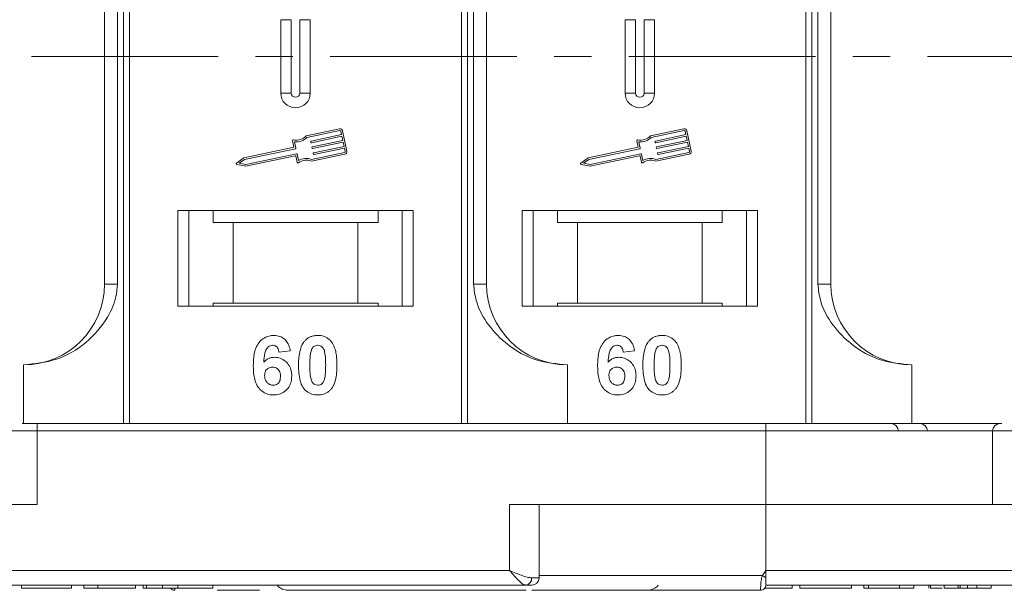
# Model space of a CAD drawing. Header units: millimetres. Extents: x 1678 to 3141, y 466 to 1499.
# Tile 10 of 81: x 2334 to 2401, y 765 to 804. Entities that reach past the tile are written whole.
import ezdxf

# ---------------------------------------------------------------- set-up
doc = ezdxf.new("R2010")
doc.units = ezdxf.units.MM
doc.linetypes.add('CENTERX2', pattern=[20.32, 12.7, -2.54, 2.54, -2.54])

msp = doc.modelspace()

# ---------------------------------------------------------------- linework, layer by layer
at = {"color": 7, "linetype": 'Continuous', "lineweight": 15}
for p, q in [((2340.988, 826.734), (2340.988, 801.734)), ((2341.407, 801.734), (2341.407, 826.734)), ((2363.983, 826.734), (2363.983, 801.734)), ((2364.403, 801.734), (2364.403, 826.734)), ((2387.413, 826.734), (2387.413, 801.734)), ((2387.832, 801.734), (2387.832, 826.734)), ((2339.695, 817.234), (2339.695, 801.734)), ((2340.581, 801.734), (2340.581, 817.234)), ((2364.81, 817.234), (2364.81, 801.734)), ((2365.695, 801.734), (2365.695, 817.234)), ((2388.239, 817.234), (2388.239, 801.734)), ((2389.125, 801.734), (2389.125, 817.234)), ((2351.695, 804.234), (2351.695, 801.734)), ((2351.695, 804.234), (2352.41, 804.234)), ((2352.41, 804.234), (2352.41, 801.734)), ((2352.98, 801.734), (2352.98, 804.234)), ((2353.695, 804.234), (2352.98, 804.234)), ((2353.695, 801.734), (2353.695, 804.234)), ((2375.125, 804.234), (2375.125, 801.734)), ((2375.125, 804.234), (2375.84, 804.234)), ((2375.84, 804.234), (2375.84, 801.734)), ((2376.41, 801.734), (2376.41, 804.234)), ((2377.125, 804.234), (2376.41, 804.234)), ((2377.125, 801.734), (2377.125, 804.234)), ((2339.695, 801.734), (2339.695, 786.234)), ((2340.581, 786.234), (2340.581, 801.734)), ((2340.988, 801.734), (2340.988, 776.734)), ((2341.407, 776.734), (2341.407, 801.734)), ((2351.695, 801.734), (2351.695, 799.234)), ((2352.41, 801.734), (2352.41, 799.234)), ((2352.98, 799.234), (2352.98, 801.734)), ((2353.695, 799.234), (2353.695, 801.734)), ((2363.983, 801.734), (2363.983, 776.734)), ((2364.403, 776.734), (2364.403, 801.734)), ((2364.81, 801.734), (2364.81, 786.234)), ((2365.695, 786.234), (2365.695, 801.734)), ((2375.125, 801.734), (2375.125, 799.234)), ((2375.84, 801.734), (2375.84, 799.234)), ((2376.41, 799.234), (2376.41, 801.734)), ((2377.125, 799.234), (2377.125, 801.734)), ((2387.413, 801.734), (2387.413, 776.734)), ((2387.832, 776.734), (2387.832, 801.734)), ((2388.239, 801.734), (2388.239, 786.234)), ((2389.125, 786.234), (2389.125, 801.734)), ((2352.41, 799.234), (2351.695, 799.234)), ((2353.695, 799.234), (2352.98, 799.234)), ((2375.84, 799.234), (2375.125, 799.234)), ((2377.125, 799.234), (2376.41, 799.234)), ((2355.692, 796.801), (2353.413, 796.319)), ((2355.716, 796.686), (2353.473, 796.212)), ((2355.834, 796.411), (2355.786, 796.64)), ((2356.192, 795.286), (2355.901, 796.665)), ((2379.121, 796.801), (2376.843, 796.319)), ((2379.146, 796.686), (2376.903, 796.212)), ((2379.264, 796.411), (2379.215, 796.64)), ((2379.621, 795.286), (2379.33, 796.665)), ((2352.491, 795.988), (2352.585, 795.544)), ((2353.752, 795.971), (2355.834, 796.411)), ((2355.858, 796.296), (2353.776, 795.856)), ((2353.837, 795.568), (2355.919, 796.008)), ((2355.919, 796.008), (2355.858, 796.296)), ((2375.92, 795.988), (2376.014, 795.544)), ((2377.181, 795.971), (2379.264, 796.411)), ((2379.288, 796.296), (2377.205, 795.856)), ((2377.266, 795.568), (2379.349, 796.008)), ((2379.349, 796.008), (2379.288, 796.296)), ((2352.585, 795.544), (2349.186, 794.826)), ((2352.695, 795.447), (2349.234, 794.716)), ((2352.624, 795.926), (2352.718, 795.482)), ((2353.741, 795.878), (2353.729, 795.936)), ((2353.826, 795.476), (2353.814, 795.534)), ((2355.943, 795.893), (2353.861, 795.453)), ((2353.922, 795.166), (2356.004, 795.606)), ((2356.028, 795.491), (2353.946, 795.051)), ((2356.004, 795.606), (2355.943, 795.893)), ((2356.077, 795.261), (2356.028, 795.491)), ((2376.014, 795.544), (2372.616, 794.826)), ((2376.125, 795.447), (2372.663, 794.716)), ((2376.054, 795.926), (2376.147, 795.482)), ((2377.171, 795.878), (2377.158, 795.936)), ((2377.256, 795.476), (2377.243, 795.534)), ((2379.373, 795.893), (2377.29, 795.453)), ((2377.351, 795.166), (2379.434, 795.606)), ((2379.458, 795.491), (2377.375, 795.051)), ((2379.434, 795.606), (2379.373, 795.893)), ((2379.506, 795.261), (2379.458, 795.491)), ((2349.186, 794.826), (2348.684, 794.475)), ((2349.234, 794.716), (2348.865, 794.458)), ((2349.307, 794.371), (2352.768, 795.103)), ((2349.308, 794.251), (2352.678, 794.963)), ((2352.712, 794.941), (2352.8, 794.525)), ((2352.803, 795.08), (2352.897, 794.636)), ((2353.777, 794.596), (2356.056, 795.077)), ((2353.789, 794.718), (2356.032, 795.192)), ((2353.911, 795.074), (2353.899, 795.131)), ((2372.616, 794.826), (2372.114, 794.475)), ((2372.663, 794.716), (2372.294, 794.458)), ((2372.736, 794.371), (2376.198, 795.103)), ((2372.737, 794.251), (2376.107, 794.963)), ((2376.142, 794.941), (2376.23, 794.525)), ((2376.232, 795.08), (2376.326, 794.636)), ((2377.207, 794.596), (2379.485, 795.077)), ((2377.218, 794.718), (2379.461, 795.192)), ((2377.341, 795.074), (2377.328, 795.131)), ((2348.707, 794.369), (2349.308, 794.251)), ((2348.865, 794.458), (2349.307, 794.371)), ((2372.136, 794.369), (2372.737, 794.251)), ((2372.294, 794.458), (2372.736, 794.371)), ((2360.695, 791.234), (2344.695, 791.234)), ((2344.695, 791.234), (2344.695, 784.734)), ((2345.445, 784.734), (2345.445, 791.234)), ((2347.082, 791.234), (2347.082, 790.434)), ((2358.309, 790.434), (2358.309, 791.234)), ((2359.945, 791.234), (2359.945, 784.734)), ((2360.695, 784.734), (2360.695, 791.234)), ((2384.125, 791.234), (2368.125, 791.234)), ((2368.125, 791.234), (2368.125, 784.734)), ((2368.875, 784.734), (2368.875, 791.234)), ((2370.511, 791.234), (2370.511, 790.434)), ((2381.738, 790.434), (2381.738, 791.234)), ((2383.375, 791.234), (2383.375, 784.734)), ((2384.125, 784.734), (2384.125, 791.234)), ((2347.082, 790.434), (2348.445, 790.434)), ((2348.445, 790.434), (2348.445, 784.934)), ((2348.445, 790.434), (2356.945, 790.434)), ((2356.945, 784.934), (2356.945, 790.434)), ((2356.945, 790.434), (2358.309, 790.434)), ((2370.511, 790.434), (2371.875, 790.434)), ((2371.875, 790.434), (2371.875, 784.934)), ((2371.875, 790.434), (2380.375, 790.434)), ((2380.375, 784.934), (2380.375, 790.434)), ((2380.375, 790.434), (2381.738, 790.434)), ((2339.695, 786.234), (2340.581, 786.234)), ((2364.81, 786.234), (2365.695, 786.234)), ((2388.239, 786.234), (2389.125, 786.234)), ((2344.695, 784.734), (2360.695, 784.734)), ((2348.445, 784.934), (2347.082, 784.934)), ((2347.082, 784.734), (2347.082, 784.934)), ((2348.445, 784.934), (2356.945, 784.934)), ((2358.309, 784.934), (2356.945, 784.934)), ((2358.309, 784.934), (2358.309, 784.734)), ((2368.125, 784.734), (2384.125, 784.734)), ((2371.875, 784.934), (2370.511, 784.934)), ((2370.511, 784.734), (2370.511, 784.934)), ((2371.875, 784.934), (2380.375, 784.934)), ((2381.738, 784.934), (2380.375, 784.934)), ((2381.738, 784.934), (2381.738, 784.734)), ((2352.336, 781.69), (2351.567, 781.606)), ((2375.766, 781.69), (2374.997, 781.606)), ((2334.195, 776.734), (2334.195, 780.734)), ((2371.195, 780.734), (2371.195, 776.734)), ((2394.625, 780.734), (2394.625, 776.734)), ((2335.124, 776.234), (2335.124, 776.734)), ((2384.695, 776.734), (2335.124, 776.734)), ((2384.695, 776.234), (2384.695, 776.734)), ((2333.124, 776.234), (2335.124, 776.234)), ((2335.124, 771.234), (2335.124, 776.234)), ((2335.124, 776.234), (2384.695, 776.234)), ((2384.695, 776.234), (2384.695, 771.234)), ((2384.695, 776.234), (2400.124, 776.234)), ((2400.124, 776.234), (2400.124, 771.234)), ((2400.124, 776.234), (2402.124, 776.234)), ((2317.695, 771.234), (2335.124, 771.234)), ((2384.695, 771.234), (2367.267, 771.234)), ((2367.267, 771.234), (2367.267, 766.734)), ((2369.267, 766.234), (2369.267, 771.234)), ((2384.695, 766.734), (2384.695, 771.234)), ((2384.695, 771.234), (2402.124, 771.234)), ((2367.267, 766.734), (2317.695, 766.734)), ((2384.461, 766.384), (2384.695, 766.734)), ((2434.267, 766.734), (2384.695, 766.734)), ((2368.758, 766.234), (2369.267, 766.234)), ((2369.267, 766.384), (2384.461, 766.384)), ((2317.695, 765.734), (2342.324, 765.734)), ((2317.695, 765.734), (2368.385, 765.734)), ((2334.054, 765.734), (2334.054, 765.534)), ((2334.054, 765.534), (2337.452, 765.534)), ((2337.452, 765.734), (2337.452, 765.534)), ((2338.285, 765.734), (2338.285, 765.534)), ((2338.285, 765.534), (2339.247, 765.534)), ((2339.247, 765.734), (2339.247, 765.534)), ((2339.247, 765.534), (2341.811, 765.534)), ((2341.811, 765.734), (2341.811, 765.534)), ((2342.324, 765.734), (2342.324, 765.534)), ((2342.547, 765.734), (2342.547, 765.534)), ((2343.635, 765.734), (2343.635, 765.534)), ((2344.475, 765.384), (2344.475, 765.384)), ((2344.688, 765.734), (2344.688, 765.534)), ((2347.067, 765.734), (2347.067, 765.534)), ((2384.345, 765.384), (2384.345, 765.384)), ((2384.695, 765.736), (2384.695, 765.734)), ((2384.695, 765.734), (2435.385, 765.734)), ((2384.695, 765.734), (2409.324, 765.734)), ((2386.497, 765.734), (2386.497, 765.534)), ((2387.009, 765.534), (2387.009, 765.734)), ((2387.009, 765.534), (2390.535, 765.534)), ((2390.535, 765.734), (2390.535, 765.534)), ((2391.368, 765.734), (2391.368, 765.534)), ((2391.368, 765.534), (2391.689, 765.534)), ((2391.689, 765.734), (2391.689, 765.534)), ((2391.689, 765.534), (2393.804, 765.534)), ((2393.804, 765.534), (2393.804, 765.734)), ((2393.804, 765.534), (2394.766, 765.534)), ((2394.766, 765.734), (2394.766, 765.534)), ((2395.792, 765.734), (2395.792, 765.534)), ((2395.901, 765.734), (2395.901, 765.534)), ((2396.824, 765.734), (2396.824, 765.534)), ((2397.785, 765.534), (2396.824, 765.534)), ((2397.785, 765.734), (2397.785, 765.534)), ((2397.915, 765.734), (2397.915, 765.534)), ((2398.43, 765.734), (2398.43, 765.534)), ((2399.067, 765.734), (2399.067, 765.534)), ((2399.067, 765.534), (2400.029, 765.534)), ((2400.029, 765.734), (2400.029, 765.534))]:
    msp.add_line(p, q, dxfattribs=at)
at = {"color": 1, "linetype": 'CENTERX2', "lineweight": 13}
msp.add_line((2977.349, 801.734), (2139.266, 801.734), dxfattribs=at)
at = {"color": 7, "linetype": 'Continuous', "lineweight": 15}
for centre, radius, start, end in [((2352.695, 799.234), 1, 180, 0), ((2352.695, 799.234), 0.285, 180, 0), ((2376.125, 799.234), 1, 180, 0), ((2376.125, 799.234), 0.285, 180, 0), ((2355.728, 796.628), 0.176, 11.9297, 101.9297), ((2355.728, 796.628), 0.0587, 11.9297, 101.9297), ((2379.158, 796.628), 0.176, 11.9297, 101.9297), ((2379.158, 796.628), 0.0587, 11.9297, 101.9297), ((2352.548, 796.001), 0.0587, 76.41469, 191.9297), ((2352.767, 796.906), 0.873, 256.41469, 317.74736), ((2352.767, 796.906), 0.99, 261.69305, 315.48899), ((2353.758, 795.942), 0.0294, 101.9297, 191.9297), ((2375.978, 796.001), 0.0587, 76.41469, 191.9297), ((2376.197, 796.906), 0.873, 256.41469, 317.74736), ((2376.197, 796.906), 0.99, 261.69305, 315.48899), ((2377.187, 795.942), 0.0294, 101.9297, 191.9297), ((2352.689, 795.476), 0.0294, 281.9297, 11.9297), ((2353.77, 795.884), 0.0294, 191.9297, 281.9297), ((2353.843, 795.54), 0.0294, 101.9297, 191.9297), ((2353.855, 795.482), 0.0294, 191.9297, 281.9297), ((2376.119, 795.476), 0.0294, 281.9297, 11.9297), ((2377.199, 795.884), 0.0294, 191.9297, 281.9297), ((2377.272, 795.54), 0.0294, 101.9297, 191.9297), ((2377.284, 795.482), 0.0294, 191.9297, 281.9297), ((2352.684, 794.935), 0.0294, 11.9297, 101.9297), ((2352.774, 795.074), 0.0294, 11.9297, 101.9297), ((2353.424, 793.798), 0.873, 66.11204, 127.44471), ((2353.424, 793.798), 0.99, 68.37041, 122.16635), ((2353.928, 795.137), 0.0294, 101.9297, 191.9297), ((2353.94, 795.08), 0.0294, 191.9297, 281.9297), ((2356.02, 795.249), 0.0587, 281.9297, 11.9297), ((2356.02, 795.249), 0.176, 281.9297, 11.9297), ((2376.113, 794.935), 0.0294, 11.9297, 101.9297), ((2376.204, 795.074), 0.0294, 11.9297, 101.9297), ((2376.853, 793.798), 0.873, 66.11204, 127.44471), ((2376.853, 793.798), 0.99, 68.37041, 122.16635), ((2377.357, 795.137), 0.0294, 101.9297, 191.9297), ((2377.369, 795.08), 0.0294, 191.9297, 281.9297), ((2379.449, 795.249), 0.0587, 281.9297, 11.9297), ((2379.449, 795.249), 0.176, 281.9297, 11.9297), ((2348.718, 794.427), 0.0587, 124.95116, 258.90824), ((2352.858, 794.537), 0.0587, 191.9297, 307.44471), ((2372.147, 794.427), 0.0587, 124.95116, 258.90824), ((2376.287, 794.537), 0.0587, 191.9297, 307.44471), ((2334.195, 786.234), 5.5, 270, 0), ((2371.195, 786.234), 5.5, 180, 270), ((2394.625, 786.234), 5.5, 180, 270), ((2393.213, 776.234), 0.5, 0, 90), ((2395.196, 776.234), 0.5, 0, 90), ((2400.624, 776.234), 0.5, 90, 180), ((2368.31, 766.178), 0.451, 279.5202, 7.08135), ((2368.767, 766.234), 0.5, 270, 0), ((2420.24, 833.311), 75.89, 241.87179, 242.07191), ((2344.475, 765.734), 0.35, 215.64347, 270.00182), ((2352.195, 766.384), 1, 221.2946, 270), ((2376.625, 766.384), 1, 270, 319.04573), ((2384.345, 765.734), 0.35, 269.99809, 359.99965)]:
    msp.add_arc(centre, radius, start, end, dxfattribs=at)
for points, knots in [([(2334.195, 780.734), (2334.955, 780.81), (2336.475, 780.963), (2338.497, 782.153), (2339.829, 783.703), (2340.49, 785.148), (2340.556, 785.94), (2340.581, 786.234)], [0, 0, 0, 0, 0.249096, 0.498243, 0.745205, 0.90541, 1, 1, 1, 1]), ([(2364.81, 786.234), (2364.854, 785.843), (2364.965, 784.845), (2365.788, 783.39), (2367.158, 781.978), (2369.024, 780.941), (2370.474, 780.803), (2371.195, 780.734)], [0, 0, 0, 0, 0.125713, 0.321276, 0.524466, 0.763484, 1, 1, 1, 1]), ([(2388.239, 786.234), (2388.283, 785.843), (2388.394, 784.845), (2389.218, 783.39), (2390.588, 781.978), (2392.453, 780.941), (2393.903, 780.803), (2394.625, 780.734)], [0, 0, 0, 0, 0.125713, 0.321276, 0.524466, 0.763484, 1, 1, 1, 1]), ([(2349.824, 780.68), (2349.826, 780.813), (2349.835, 781.215), (2349.926, 781.771), (2350.204, 782.279), (2350.551, 782.582), (2350.921, 782.72), (2351.154, 782.73), (2351.239, 782.734)], [0, 0, 0, 0, 0.142337, 0.429127, 0.589943, 0.751205, 0.909895, 1, 1, 1, 1]), ([(2351.239, 782.734), (2351.375, 782.723), (2351.621, 782.704), (2351.933, 782.52), (2352.174, 782.243), (2352.29, 781.946), (2352.326, 781.747), (2352.336, 781.69)], [0, 0, 0, 0, 0.242691, 0.439002, 0.635006, 0.895059, 1, 1, 1, 1]), ([(2353.296, 782.328), (2353.341, 782.378), (2353.431, 782.48), (2353.6, 782.595), (2353.788, 782.678), (2353.958, 782.716), (2354.099, 782.731), (2354.172, 782.733), (2354.208, 782.734)], [0, 0, 0, 0, 0.193776, 0.3936, 0.587864, 0.788908, 0.894169, 1, 1, 1, 1]), ([(2354.208, 782.734), (2354.275, 782.732), (2354.41, 782.727), (2354.608, 782.683), (2354.798, 782.606), (2354.943, 782.507), (2355.05, 782.409), (2355.099, 782.352), (2355.123, 782.323)], [0, 0, 0, 0, 0.192627, 0.388684, 0.582013, 0.783201, 0.891038, 1, 1, 1, 1]), ([(2373.253, 780.68), (2373.256, 780.813), (2373.265, 781.215), (2373.355, 781.771), (2373.634, 782.279), (2373.98, 782.582), (2374.35, 782.72), (2374.584, 782.73), (2374.668, 782.734)], [0, 0, 0, 0, 0.142337, 0.429127, 0.589943, 0.751205, 0.909895, 1, 1, 1, 1]), ([(2374.668, 782.734), (2374.804, 782.723), (2375.05, 782.704), (2375.363, 782.52), (2375.604, 782.243), (2375.719, 781.946), (2375.755, 781.747), (2375.766, 781.69)], [0, 0, 0, 0, 0.242691, 0.439002, 0.635006, 0.895059, 1, 1, 1, 1]), ([(2376.726, 782.328), (2376.77, 782.378), (2376.86, 782.48), (2377.029, 782.595), (2377.218, 782.678), (2377.387, 782.716), (2377.528, 782.731), (2377.601, 782.733), (2377.638, 782.734)], [0, 0, 0, 0, 0.193776, 0.3936, 0.587864, 0.788908, 0.894169, 1, 1, 1, 1]), ([(2377.638, 782.734), (2377.704, 782.732), (2377.839, 782.727), (2378.037, 782.683), (2378.228, 782.606), (2378.372, 782.507), (2378.479, 782.409), (2378.528, 782.352), (2378.553, 782.323)], [0, 0, 0, 0, 0.192627, 0.388684, 0.582013, 0.783201, 0.891038, 1, 1, 1, 1]), ([(2351.14, 782.067), (2351.086, 782.062), (2350.978, 782.051), (2350.825, 781.951), (2350.684, 781.779), (2350.575, 781.417), (2350.551, 781.117), (2350.534, 780.912)], [0, 0, 0, 0, 0.112049, 0.22438, 0.370115, 0.570276, 1, 1, 1, 1]), ([(2351.567, 781.606), (2351.555, 781.683), (2351.535, 781.805), (2351.445, 781.95), (2351.339, 782.03), (2351.231, 782.063), (2351.165, 782.066), (2351.14, 782.067)], [0, 0, 0, 0, 0.33384, 0.5245467, 0.7163724, 0.8918244, 1, 1, 1, 1]), ([(2352.9, 780.715), (2352.903, 780.848), (2352.908, 781.151), (2352.98, 781.679), (2353.121, 782.099), (2353.279, 782.305), (2353.296, 782.328)], [0, 0, 0, 0, 0.237381, 0.538918, 0.949082, 1, 1, 1, 1]), ([(2353.755, 781.675), (2353.779, 781.744), (2353.817, 781.856), (2353.925, 781.982), (2354.049, 782.048), (2354.148, 782.065), (2354.202, 782.067), (2354.208, 782.067)], [0, 0, 0, 0, 0.334804, 0.542561, 0.750382, 0.970721, 1, 1, 1, 1]), ([(2354.208, 782.067), (2354.266, 782.061), (2354.367, 782.051), (2354.495, 781.977), (2354.606, 781.836), (2354.705, 781.565), (2354.742, 781.169), (2354.745, 780.862), (2354.747, 780.707)], [0, 0, 0, 0, 0.105646, 0.186221, 0.267042, 0.431541, 0.712708, 1, 1, 1, 1]), ([(2355.123, 782.323), (2355.163, 782.269), (2355.242, 782.159), (2355.347, 781.927), (2355.437, 781.632), (2355.487, 781.301), (2355.512, 780.991), (2355.515, 780.802), (2355.516, 780.707)], [0, 0, 0, 0, 0.118432, 0.239329, 0.449434, 0.664178, 0.83182, 1, 1, 1, 1]), ([(2374.57, 782.067), (2374.516, 782.062), (2374.407, 782.051), (2374.255, 781.951), (2374.113, 781.779), (2374.005, 781.417), (2373.98, 781.117), (2373.964, 780.912)], [0, 0, 0, 0, 0.112049, 0.22438, 0.370115, 0.570276, 1, 1, 1, 1]), ([(2374.997, 781.606), (2374.984, 781.683), (2374.965, 781.805), (2374.874, 781.95), (2374.769, 782.03), (2374.661, 782.063), (2374.595, 782.066), (2374.57, 782.067)], [0, 0, 0, 0, 0.33384, 0.5245467, 0.7163724, 0.8918244, 1, 1, 1, 1]), ([(2376.33, 780.715), (2376.332, 780.848), (2376.337, 781.151), (2376.41, 781.679), (2376.551, 782.099), (2376.708, 782.305), (2376.726, 782.328)], [0, 0, 0, 0, 0.237381, 0.538918, 0.949082, 1, 1, 1, 1]), ([(2377.185, 781.675), (2377.208, 781.744), (2377.247, 781.856), (2377.355, 781.982), (2377.478, 782.048), (2377.577, 782.065), (2377.631, 782.067), (2377.638, 782.067)], [0, 0, 0, 0, 0.334804, 0.542561, 0.750382, 0.970721, 1, 1, 1, 1]), ([(2377.638, 782.067), (2377.695, 782.061), (2377.796, 782.051), (2377.925, 781.977), (2378.035, 781.836), (2378.135, 781.565), (2378.171, 781.169), (2378.174, 780.862), (2378.176, 780.707)], [0, 0, 0, 0, 0.105646, 0.186221, 0.267042, 0.431541, 0.712708, 1, 1, 1, 1]), ([(2378.553, 782.323), (2378.592, 782.269), (2378.671, 782.159), (2378.777, 781.927), (2378.867, 781.632), (2378.917, 781.301), (2378.942, 780.991), (2378.944, 780.802), (2378.945, 780.707)], [0, 0, 0, 0, 0.118432, 0.239329, 0.449434, 0.664178, 0.83182, 1, 1, 1, 1]), ([(2350.534, 780.912), (2350.581, 780.96), (2350.675, 781.058), (2350.821, 781.15), (2350.948, 781.199), (2351.047, 781.227), (2351.151, 781.243), (2351.221, 781.246), (2351.257, 781.247)], [0, 0, 0, 0, 0.243654, 0.49576, 0.617892, 0.741503, 0.870025, 1, 1, 1, 1]), ([(2351.257, 781.247), (2351.393, 781.234), (2351.665, 781.21), (2352.013, 780.994), (2352.279, 780.692), (2352.42, 780.339), (2352.433, 780.096), (2352.439, 779.987)], [0, 0, 0, 0, 0.210216, 0.421975, 0.620016, 0.831037, 1, 1, 1, 1]), ([(2353.67, 780.707), (2353.67, 780.773), (2353.671, 780.907), (2353.677, 781.088), (2353.687, 781.249), (2353.701, 781.392), (2353.72, 781.535), (2353.744, 781.628), (2353.755, 781.675)], [0, 0, 0, 0, 0.20527, 0.410616, 0.557148, 0.703844, 0.851475, 1, 1, 1, 1]), ([(2373.964, 780.912), (2374.01, 780.96), (2374.105, 781.058), (2374.25, 781.15), (2374.377, 781.199), (2374.476, 781.227), (2374.58, 781.243), (2374.651, 781.246), (2374.687, 781.247)], [0, 0, 0, 0, 0.243654, 0.49576, 0.617892, 0.741503, 0.870025, 1, 1, 1, 1]), ([(2374.687, 781.247), (2374.822, 781.234), (2375.094, 781.21), (2375.443, 780.994), (2375.709, 780.692), (2375.85, 780.339), (2375.863, 780.096), (2375.868, 779.987)], [0, 0, 0, 0, 0.210216, 0.421975, 0.620016, 0.831037, 1, 1, 1, 1]), ([(2377.099, 780.707), (2377.1, 780.773), (2377.101, 780.907), (2377.106, 781.088), (2377.117, 781.249), (2377.131, 781.392), (2377.149, 781.535), (2377.173, 781.628), (2377.185, 781.675)], [0, 0, 0, 0, 0.20527, 0.410616, 0.557148, 0.703844, 0.851475, 1, 1, 1, 1]), ([(2351.181, 778.683), (2351.046, 778.693), (2350.774, 778.715), (2350.414, 778.916), (2350.122, 779.221), (2349.882, 779.757), (2349.828, 780.267), (2349.824, 780.622), (2349.824, 780.68)], [0, 0, 0, 0, 0.148269, 0.297647, 0.442421, 0.607851, 0.935658, 1, 1, 1, 1]), ([(2350.593, 780.005), (2350.598, 780.087), (2350.606, 780.223), (2350.697, 780.393), (2350.819, 780.501), (2350.968, 780.57), (2351.075, 780.577), (2351.127, 780.58)], [0, 0, 0, 0, 0.2767209, 0.4568705, 0.6370074, 0.8240683, 1, 1, 1, 1]), ([(2351.127, 780.58), (2351.195, 780.575), (2351.32, 780.565), (2351.48, 780.47), (2351.599, 780.335), (2351.661, 780.151), (2351.667, 780.018), (2351.67, 779.948)], [0, 0, 0, 0, 0.213757, 0.394944, 0.576585, 0.777311, 1, 1, 1, 1]), ([(2354.208, 778.683), (2354.073, 778.693), (2353.801, 778.713), (2353.447, 778.911), (2353.159, 779.225), (2352.926, 779.836), (2352.911, 780.356), (2352.9, 780.715)], [0, 0, 0, 0, 0.1475277, 0.2965695, 0.43214, 0.6087374, 1, 1, 1, 1]), ([(2354.208, 779.349), (2354.14, 779.357), (2354.03, 779.37), (2353.901, 779.457), (2353.798, 779.607), (2353.705, 779.879), (2353.676, 780.269), (2353.672, 780.56), (2353.67, 780.707)], [0, 0, 0, 0, 0.125351, 0.202197, 0.279182, 0.459742, 0.727968, 1, 1, 1, 1]), ([(2354.747, 780.707), (2354.746, 780.64), (2354.745, 780.507), (2354.739, 780.326), (2354.729, 780.165), (2354.715, 780.023), (2354.697, 779.881), (2354.673, 779.788), (2354.661, 779.742)], [0, 0, 0, 0, 0.205942, 0.411959, 0.558149, 0.704502, 0.851801, 1, 1, 1, 1]), ([(2355.516, 780.707), (2355.514, 780.573), (2355.509, 780.27), (2355.438, 779.75), (2355.3, 779.327), (2355.143, 779.119), (2355.12, 779.089)], [0, 0, 0, 0, 0.236629, 0.537361, 0.932986, 1, 1, 1, 1]), ([(2374.61, 778.683), (2374.475, 778.693), (2374.204, 778.715), (2373.844, 778.916), (2373.552, 779.221), (2373.312, 779.757), (2373.257, 780.267), (2373.254, 780.622), (2373.253, 780.68)], [0, 0, 0, 0, 0.148269, 0.297647, 0.442421, 0.607851, 0.935658, 1, 1, 1, 1]), ([(2374.022, 780.005), (2374.027, 780.087), (2374.035, 780.223), (2374.126, 780.393), (2374.249, 780.501), (2374.397, 780.57), (2374.505, 780.577), (2374.557, 780.58)], [0, 0, 0, 0, 0.2767209, 0.4568705, 0.6370074, 0.8240683, 1, 1, 1, 1]), ([(2374.557, 780.58), (2374.624, 780.575), (2374.75, 780.565), (2374.91, 780.47), (2375.029, 780.335), (2375.091, 780.151), (2375.096, 780.018), (2375.099, 779.948)], [0, 0, 0, 0, 0.213757, 0.394944, 0.576585, 0.777311, 1, 1, 1, 1]), ([(2377.638, 778.683), (2377.502, 778.693), (2377.231, 778.713), (2376.877, 778.911), (2376.589, 779.225), (2376.355, 779.836), (2376.34, 780.356), (2376.33, 780.715)], [0, 0, 0, 0, 0.1475277, 0.2965695, 0.43214, 0.6087374, 1, 1, 1, 1]), ([(2377.638, 779.349), (2377.57, 779.357), (2377.46, 779.37), (2377.331, 779.457), (2377.228, 779.607), (2377.135, 779.879), (2377.105, 780.269), (2377.101, 780.56), (2377.099, 780.707)], [0, 0, 0, 0, 0.125351, 0.202197, 0.279182, 0.459742, 0.727968, 1, 1, 1, 1]), ([(2378.176, 780.707), (2378.176, 780.64), (2378.175, 780.507), (2378.169, 780.326), (2378.159, 780.165), (2378.145, 780.023), (2378.126, 779.881), (2378.102, 779.788), (2378.09, 779.742)], [0, 0, 0, 0, 0.205942, 0.411959, 0.558149, 0.704502, 0.851801, 1, 1, 1, 1]), ([(2378.945, 780.707), (2378.943, 780.573), (2378.938, 780.27), (2378.867, 779.75), (2378.73, 779.327), (2378.572, 779.119), (2378.55, 779.089)], [0, 0, 0, 0, 0.236629, 0.537361, 0.932986, 1, 1, 1, 1]), ([(2351.166, 779.349), (2351.098, 779.356), (2350.961, 779.371), (2350.786, 779.488), (2350.659, 779.645), (2350.601, 779.827), (2350.596, 779.947), (2350.593, 780.005)], [0, 0, 0, 0, 0.207905, 0.419981, 0.630626, 0.821735, 1, 1, 1, 1]), ([(2351.67, 779.948), (2351.666, 779.862), (2351.659, 779.724), (2351.586, 779.545), (2351.476, 779.436), (2351.332, 779.362), (2351.225, 779.354), (2351.166, 779.349)], [0, 0, 0, 0, 0.2886974, 0.4635526, 0.6399417, 0.8018084, 1, 1, 1, 1]), ([(2352.439, 779.987), (2352.431, 779.853), (2352.415, 779.583), (2352.25, 779.201), (2351.964, 778.902), (2351.591, 778.711), (2351.318, 778.692), (2351.181, 778.683)], [0, 0, 0, 0, 0.1978309, 0.3972998, 0.5989102, 0.7987412, 1, 1, 1, 1]), ([(2374.595, 779.349), (2374.527, 779.356), (2374.391, 779.371), (2374.215, 779.488), (2374.089, 779.645), (2374.031, 779.827), (2374.025, 779.947), (2374.022, 780.005)], [0, 0, 0, 0, 0.207905, 0.419981, 0.630626, 0.821735, 1, 1, 1, 1]), ([(2375.099, 779.948), (2375.095, 779.862), (2375.089, 779.724), (2375.016, 779.545), (2374.905, 779.436), (2374.761, 779.362), (2374.654, 779.354), (2374.595, 779.349)], [0, 0, 0, 0, 0.2886974, 0.4635526, 0.6399417, 0.8018084, 1, 1, 1, 1]), ([(2375.868, 779.987), (2375.861, 779.853), (2375.845, 779.583), (2375.679, 779.201), (2375.394, 778.902), (2375.021, 778.711), (2374.747, 778.692), (2374.61, 778.683)], [0, 0, 0, 0, 0.1978309, 0.3972998, 0.5989102, 0.7987412, 1, 1, 1, 1]), ([(2354.661, 779.742), (2354.637, 779.673), (2354.6, 779.561), (2354.492, 779.436), (2354.37, 779.37), (2354.271, 779.352), (2354.217, 779.35), (2354.208, 779.349)], [0, 0, 0, 0, 0.3336776, 0.5404125, 0.7472639, 0.9612091, 1, 1, 1, 1]), ([(2378.09, 779.742), (2378.067, 779.673), (2378.029, 779.561), (2377.921, 779.436), (2377.8, 779.37), (2377.701, 779.352), (2377.646, 779.35), (2377.638, 779.349)], [0, 0, 0, 0, 0.3336776, 0.5404125, 0.7472639, 0.9612091, 1, 1, 1, 1]), ([(2355.12, 779.089), (2355.076, 779.039), (2354.986, 778.937), (2354.817, 778.821), (2354.628, 778.738), (2354.459, 778.7), (2354.317, 778.685), (2354.245, 778.683), (2354.208, 778.683)], [0, 0, 0, 0, 0.193769, 0.393564, 0.587886, 0.789131, 0.894283, 1, 1, 1, 1]), ([(2378.55, 779.089), (2378.505, 779.039), (2378.415, 778.937), (2378.246, 778.821), (2378.057, 778.738), (2377.888, 778.7), (2377.747, 778.685), (2377.674, 778.683), (2377.638, 778.683)], [0, 0, 0, 0, 0.193769, 0.393564, 0.587886, 0.789131, 0.894283, 1, 1, 1, 1]), ([(2335.124, 776.734), (2334.965, 776.734), (2334.639, 776.734), (2334.279, 776.734), (2334.136, 776.734), (2334.103, 776.734)], [0, 0, 0, 0, 0.421218, 0.866389, 1, 1, 1, 1]), ([(2400.753, 776.734), (2400.462, 776.734), (2399.218, 776.734), (2396.571, 776.734), (2392.848, 776.734), (2388.761, 776.734), (2386.037, 776.734), (2384.695, 776.734)], [0, 0, 0, 0, 0.060519, 0.259148, 0.513188, 0.76031, 1, 1, 1, 1]), ([(2368.385, 765.734), (2368.317, 765.751), (2368.173, 765.786), (2367.894, 766.037), (2367.585, 766.366), (2367.373, 766.611), (2367.267, 766.734)], [0, 0, 0, 0, 0.23435, 0.498195, 0.748869, 1, 1, 1, 1]), ([(2367.267, 766.734), (2367.537, 766.618), (2367.955, 766.437), (2368.453, 766.265), (2368.663, 766.244), (2368.758, 766.234)], [0, 0, 0, 0, 0.498413, 0.772928, 1, 1, 1, 1]), ([(2384.345, 765.384), (2384.345, 765.391), (2384.345, 765.405), (2384.345, 765.508), (2384.348, 765.653), (2384.359, 765.837), (2384.378, 766.019), (2384.408, 766.206), (2384.445, 766.328), (2384.461, 766.384)], [0, 0, 0, 0, 0.172016, 0.312756, 0.499599, 0.630391, 0.758026, 0.889228, 1, 1, 1, 1]), ([(2384.695, 766.259), (2384.695, 766.167), (2384.695, 765.982), (2384.695, 765.82), (2384.695, 765.79), (2384.695, 765.781)], [0, 0, 0, 0, 0.412979, 0.825987, 1, 1, 1, 1]), ([(2342.324, 765.534), (2342.324, 765.534), (2342.325, 765.534), (2342.34, 765.534), (2342.364, 765.534), (2342.406, 765.534), (2342.462, 765.534), (2342.519, 765.534), (2342.547, 765.534)], [0, 0, 0, 0, 0.1539502, 0.3081809, 0.478699, 0.6499612, 0.8242026, 1, 1, 1, 1]), ([(2342.547, 765.534), (2342.607, 765.534), (2342.727, 765.534), (2343.044, 765.534), (2343.364, 765.534), (2343.606, 765.534), (2343.635, 765.534)], [0, 0, 0, 0, 0.250896, 0.502166, 0.940512, 1, 1, 1, 1]), ([(2343.635, 765.534), (2343.697, 765.534), (2343.821, 765.534), (2344.005, 765.534), (2344.181, 765.534), (2344.348, 765.534), (2344.518, 765.534), (2344.631, 765.534), (2344.688, 765.534)], [0, 0, 0, 0, 0.185429, 0.37219, 0.527708, 0.683877, 0.841678, 1, 1, 1, 1]), ([(2344.475, 765.505), (2344.475, 765.473), (2344.476, 765.402), (2344.475, 765.39), (2344.475, 765.384)], [0, 0, 0, 0, 0.449984, 1, 1, 1, 1]), ([(2344.688, 765.534), (2344.822, 765.534), (2345.226, 765.534), (2345.88, 765.534), (2346.498, 765.534), (2346.926, 765.534), (2347.057, 765.534), (2347.065, 765.534), (2347.067, 765.534)], [0, 0, 0, 0, 0.101398, 0.306996, 0.506144, 0.685262, 0.924557, 1, 1, 1, 1]), ([(2347.37, 765.384), (2347.715, 765.384), (2348.683, 765.384), (2349.627, 765.384), (2350.234, 765.384)], [0, 0, 0, 0, 0.3567195, 1, 1, 1, 1]), ([(2352.195, 765.384), (2352.241, 765.384), (2352.335, 765.384), (2353.106, 765.384), (2354.272, 765.384), (2355.743, 765.384), (2357.391, 765.384), (2359.33, 765.384), (2362.293, 765.384), (2365.347, 765.384), (2367.826, 765.384), (2368.385, 765.384)], [0, 0, 0, 0, 0.116114, 0.23577, 0.358733, 0.454818, 0.550887, 0.648986, 0.747068, 0.942991, 1, 1, 1, 1]), ([(2368.767, 765.384), (2369.018, 765.384), (2370.198, 765.384), (2372.745, 765.384), (2376.375, 765.384), (2380.368, 765.384), (2383.033, 765.384), (2384.345, 765.384)], [0, 0, 0, 0, 0.054031, 0.253851, 0.509638, 0.75851, 1, 1, 1, 1]), ([(2384.625, 765.534), (2384.855, 765.534), (2385.348, 765.534), (2385.936, 765.534), (2386.362, 765.534), (2386.487, 765.534), (2386.495, 765.534), (2386.497, 765.534)], [0, 0, 0, 0, 0.205315, 0.440495, 0.645988, 0.922246, 1, 1, 1, 1]), ([(2395.901, 765.534), (2395.955, 765.534), (2396.063, 765.534), (2396.345, 765.534), (2396.583, 765.534), (2396.698, 765.534)], [0, 0, 0, 0, 0.340796, 0.682573, 1, 1, 1, 1]), ([(2397.915, 765.534), (2397.897, 765.534), (2397.858, 765.534), (2397.83, 765.534), (2397.811, 765.534), (2397.799, 765.534), (2397.79, 765.534), (2397.787, 765.534), (2397.785, 765.534)], [0, 0, 0, 0, 0.193806, 0.393127, 0.544069, 0.695412, 0.847613, 1, 1, 1, 1]), ([(2398.43, 765.534), (2398.389, 765.534), (2398.305, 765.534), (2398.194, 765.534), (2398.101, 765.534), (2398.028, 765.534), (2397.965, 765.534), (2397.932, 765.534), (2397.915, 765.534)], [0, 0, 0, 0, 0.202387, 0.410907, 0.557829, 0.709472, 0.853224, 1, 1, 1, 1]), ([(2398.29, 765.534), (2398.304, 765.534), (2398.405, 765.534), (2398.475, 765.534), (2398.535, 765.534)], [0, 0, 0, 0, 0.13346, 1, 1, 1, 1]), ([(2399.067, 765.534), (2399.064, 765.534), (2399.059, 765.534), (2399.011, 765.534), (2398.92, 765.534), (2398.802, 765.534), (2398.635, 765.534), (2398.508, 765.534), (2398.43, 765.534)], [0, 0, 0, 0, 0.292027, 0.504854, 0.613905, 0.723685, 0.829816, 1, 1, 1, 1])]:
    msp.add_open_spline(points, degree=3, knots=knots, dxfattribs=at)
for points in [[(2384.695, 766.734), (2384.695, 766.651), (2384.695, 766.485), (2384.695, 766.335), (2384.695, 766.259)], [(2368.767, 765.734), (2368.749, 765.734), (2368.714, 765.734), (2368.495, 765.734), (2368.385, 765.734)]]:
    msp.add_open_spline(points, degree=3, dxfattribs=at)

doc.saveas('drawing.dxf')
